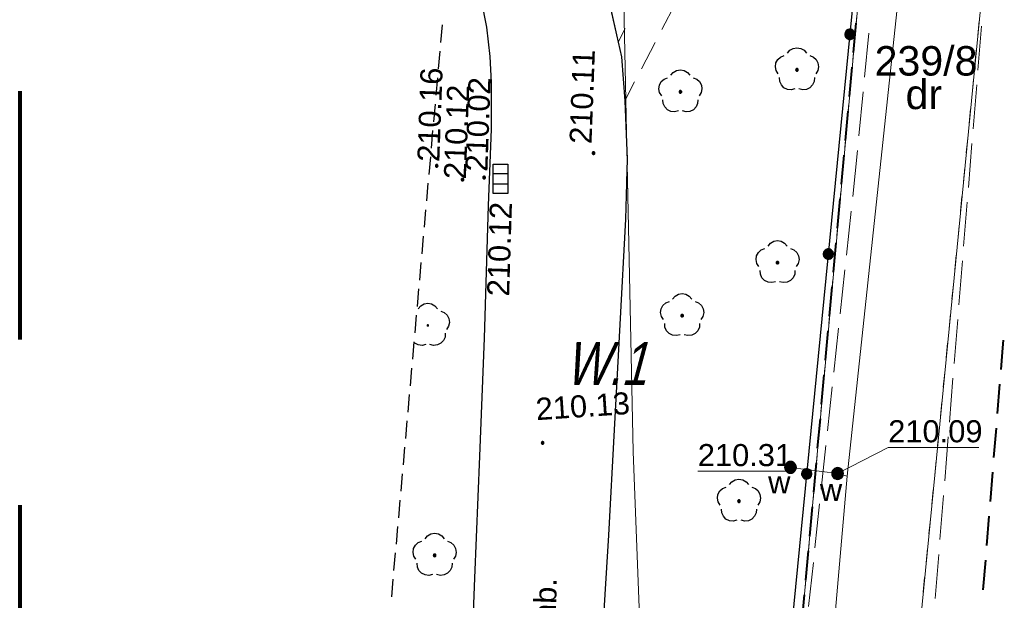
# Model space of a CAD drawing. Header units: metres. Extents: x 7419414 to 7419803, y 5549484 to 5549731.
# Tile 4 of 102: x 7419414 to 7419447, y 5549552 to 5549571. Entities that reach past the tile are written whole.
import ezdxf
from ezdxf.enums import TextEntityAlignment as Align

# ---------------------------------------------------------------- set-up
doc = ezdxf.new("R2010")
doc.units = ezdxf.units.M
doc.header["$MEASUREMENT"] = 0
doc.linetypes.add('DGN Style 2', pattern=[14.063503, 8.438102, -5.625401])
doc.layers.get('0').update_dxf_attribs({"color": 250})
for name, color, linetype, lineweight in [('EGDE', 7, 'Continuous', 13), ('EGDE_O', 7, 'Continuous', 13), ('EGUG', 96, 'Continuous', 13), ('EGUG_O', 96, 'Continuous', 13), ('GUPPRZ_O', 7, 'Continuous', 13), ('LINIE ROZGRANICZAJĄCE MPZP', 212, 'Continuous', 0), ('OTKC', 7, 'Continuous', 13), ('OTKJ', 7, 'Continuous', 13), ('OTKJ_O', 7, 'Continuous', 13), ('OTKK', 7, 'Continuous', 30), ('OTOO', 7, 'Continuous', 30), ('OTRS_O', 7, 'Continuous', 13), ('SUEP', 1, 'Continuous', 13), ('SUWP', 5, 'Continuous', 13), ('SUWU_O', 5, 'Continuous', 13), ('SUWW_O', 5, 'Continuous', 13), ('TABELA', 8, 'Continuous', 0), ('Zakres', 7, 'Continuous', 0)]:
    doc.layers.add(name, color=color, linetype=linetype, lineweight=lineweight)
doc.layers.add('szkic szkicow', color=250, linetype='Continuous', lineweight=0, plot=False)
doc.styles.add('Arial', font='arial.ttf')

msp = doc.modelspace()

# ---------------------------------------------------------------- hatches: boundary and pattern name
at = {"linetype": 'Continuous'}
for points in [[(7419441.822, 5549570.802), (7419441.777, 5549570.812), (7419441.737, 5549570.834), (7419441.704, 5549570.865), (7419441.679, 5549570.904), (7419441.666, 5549570.947), (7419441.665, 5549570.993), (7419441.675, 5549571.038), (7419441.697, 5549571.078), (7419441.728, 5549571.111), (7419441.767, 5549571.135), (7419441.81, 5549571.149), (7419441.856, 5549571.15), (7419441.9, 5549571.14), (7419441.941, 5549571.118), (7419441.974, 5549571.087), (7419441.998, 5549571.048), (7419442.011, 5549571.004), (7419442.013, 5549570.959), (7419442.003, 5549570.914), (7419441.981, 5549570.874), (7419441.95, 5549570.841), (7419441.911, 5549570.817), (7419441.867, 5549570.803)], [(7419441.822, 5549570.802), (7419441.777, 5549570.812), (7419441.737, 5549570.834), (7419441.704, 5549570.865), (7419441.679, 5549570.904), (7419441.666, 5549570.947), (7419441.665, 5549570.993), (7419441.675, 5549571.038), (7419441.697, 5549571.078), (7419441.728, 5549571.111), (7419441.767, 5549571.135), (7419441.81, 5549571.149), (7419441.856, 5549571.15), (7419441.9, 5549571.14), (7419441.941, 5549571.118), (7419441.974, 5549571.087), (7419441.998, 5549571.048), (7419442.011, 5549571.004), (7419442.013, 5549570.959), (7419442.003, 5549570.914), (7419441.981, 5549570.874), (7419441.95, 5549570.841), (7419441.911, 5549570.817), (7419441.867, 5549570.803)], [(7419440.04, 5549569.725), (7419440.026, 5549569.727), (7419440.014, 5549569.734), (7419440.004, 5549569.744), (7419439.997, 5549569.756), (7419439.995, 5549569.77), (7419439.997, 5549569.784), (7419440.004, 5549569.796), (7419440.014, 5549569.806), (7419440.026, 5549569.813), (7419440.04, 5549569.815), (7419440.054, 5549569.813), (7419440.066, 5549569.806), (7419440.076, 5549569.796), (7419440.083, 5549569.784), (7419440.085, 5549569.77), (7419440.083, 5549569.756), (7419440.076, 5549569.744), (7419440.066, 5549569.734), (7419440.054, 5549569.727)], [(7419436.08, 5549568.975), (7419436.066, 5549568.977), (7419436.054, 5549568.984), (7419436.044, 5549568.994), (7419436.037, 5549569.006), (7419436.035, 5549569.02), (7419436.037, 5549569.034), (7419436.044, 5549569.046), (7419436.054, 5549569.056), (7419436.066, 5549569.063), (7419436.08, 5549569.065), (7419436.094, 5549569.063), (7419436.106, 5549569.056), (7419436.116, 5549569.046), (7419436.123, 5549569.034), (7419436.125, 5549569.02), (7419436.123, 5549569.006), (7419436.116, 5549568.994), (7419436.106, 5549568.984), (7419436.094, 5549568.977)], [(7419433.13, 5549566.895), (7419433.118, 5549566.897), (7419433.108, 5549566.901), (7419433.098, 5549566.908), (7419433.091, 5549566.918), (7419433.087, 5549566.928), (7419433.085, 5549566.94), (7419433.087, 5549566.952), (7419433.091, 5549566.963), (7419433.098, 5549566.972), (7419433.108, 5549566.979), (7419433.118, 5549566.983), (7419433.13, 5549566.985), (7419433.142, 5549566.983), (7419433.153, 5549566.979), (7419433.162, 5549566.972), (7419433.169, 5549566.963), (7419433.173, 5549566.952), (7419433.175, 5549566.94), (7419433.173, 5549566.928), (7419433.169, 5549566.918), (7419433.162, 5549566.908), (7419433.153, 5549566.901), (7419433.142, 5549566.897)], [(7419427.8, 5549566.465), (7419427.788, 5549566.467), (7419427.778, 5549566.471), (7419427.768, 5549566.478), (7419427.761, 5549566.487), (7419427.757, 5549566.498), (7419427.755, 5549566.51), (7419427.757, 5549566.522), (7419427.761, 5549566.533), (7419427.768, 5549566.542), (7419427.778, 5549566.549), (7419427.788, 5549566.553), (7419427.8, 5549566.555), (7419427.812, 5549566.553), (7419427.823, 5549566.549), (7419427.832, 5549566.542), (7419427.839, 5549566.533), (7419427.843, 5549566.522), (7419427.845, 5549566.51), (7419427.843, 5549566.498), (7419427.839, 5549566.487), (7419427.832, 5549566.478), (7419427.823, 5549566.471), (7419427.812, 5549566.467)], [(7419428.68, 5549565.995), (7419428.668, 5549565.997), (7419428.657, 5549566.001), (7419428.648, 5549566.008), (7419428.641, 5549566.018), (7419428.637, 5549566.028), (7419428.635, 5549566.04), (7419428.637, 5549566.052), (7419428.641, 5549566.062), (7419428.648, 5549566.072), (7419428.657, 5549566.079), (7419428.668, 5549566.083), (7419428.68, 5549566.085), (7419428.692, 5549566.083), (7419428.702, 5549566.079), (7419428.712, 5549566.072), (7419428.719, 5549566.062), (7419428.723, 5549566.052), (7419428.725, 5549566.04), (7419428.723, 5549566.028), (7419428.719, 5549566.018), (7419428.712, 5549566.008), (7419428.702, 5549566.001), (7419428.692, 5549565.997)], [(7419429.41, 5549566.065), (7419429.398, 5549566.067), (7419429.387, 5549566.071), (7419429.378, 5549566.078), (7419429.371, 5549566.088), (7419429.367, 5549566.098), (7419429.365, 5549566.11), (7419429.367, 5549566.122), (7419429.371, 5549566.133), (7419429.378, 5549566.142), (7419429.387, 5549566.149), (7419429.398, 5549566.153), (7419429.41, 5549566.155), (7419429.422, 5549566.153), (7419429.432, 5549566.149), (7419429.442, 5549566.142), (7419429.449, 5549566.133), (7419429.453, 5549566.122), (7419429.455, 5549566.11), (7419429.453, 5549566.098), (7419429.449, 5549566.088), (7419429.442, 5549566.078), (7419429.432, 5549566.071), (7419429.422, 5549566.067)], [(7419441.088, 5549563.338), (7419441.044, 5549563.348), (7419441.003, 5549563.37), (7419440.97, 5549563.401), (7419440.946, 5549563.44), (7419440.933, 5549563.483), (7419440.931, 5549563.529), (7419440.942, 5549563.573), (7419440.963, 5549563.614), (7419440.994, 5549563.647), (7419441.033, 5549563.671), (7419441.077, 5549563.685), (7419441.122, 5549563.686), (7419441.167, 5549563.676), (7419441.207, 5549563.654), (7419441.241, 5549563.623), (7419441.265, 5549563.584), (7419441.278, 5549563.54), (7419441.279, 5549563.495), (7419441.269, 5549563.45), (7419441.248, 5549563.41), (7419441.216, 5549563.377), (7419441.178, 5549563.352), (7419441.134, 5549563.339)], [(7419441.088, 5549563.338), (7419441.044, 5549563.348), (7419441.003, 5549563.37), (7419440.97, 5549563.401), (7419440.946, 5549563.44), (7419440.933, 5549563.483), (7419440.931, 5549563.529), (7419440.942, 5549563.573), (7419440.963, 5549563.614), (7419440.994, 5549563.647), (7419441.033, 5549563.671), (7419441.077, 5549563.685), (7419441.122, 5549563.686), (7419441.167, 5549563.676), (7419441.207, 5549563.654), (7419441.241, 5549563.623), (7419441.265, 5549563.584), (7419441.278, 5549563.54), (7419441.279, 5549563.495), (7419441.269, 5549563.45), (7419441.248, 5549563.41), (7419441.216, 5549563.377), (7419441.178, 5549563.352), (7419441.134, 5549563.339)], [(7419439.38, 5549563.175), (7419439.366, 5549563.177), (7419439.354, 5549563.184), (7419439.344, 5549563.194), (7419439.337, 5549563.206), (7419439.335, 5549563.22), (7419439.337, 5549563.234), (7419439.344, 5549563.246), (7419439.354, 5549563.256), (7419439.366, 5549563.263), (7419439.38, 5549563.265), (7419439.394, 5549563.263), (7419439.406, 5549563.256), (7419439.416, 5549563.246), (7419439.423, 5549563.234), (7419439.425, 5549563.22), (7419439.423, 5549563.206), (7419439.416, 5549563.194), (7419439.406, 5549563.184), (7419439.394, 5549563.177)], [(7419436.14, 5549561.375), (7419436.126, 5549561.377), (7419436.114, 5549561.384), (7419436.104, 5549561.394), (7419436.097, 5549561.406), (7419436.095, 5549561.42), (7419436.097, 5549561.434), (7419436.104, 5549561.446), (7419436.114, 5549561.456), (7419436.126, 5549561.463), (7419436.14, 5549561.465), (7419436.154, 5549561.463), (7419436.166, 5549561.456), (7419436.176, 5549561.446), (7419436.183, 5549561.434), (7419436.185, 5549561.42), (7419436.183, 5549561.406), (7419436.176, 5549561.394), (7419436.166, 5549561.384), (7419436.154, 5549561.377)], [(7419431.4, 5549557.055), (7419431.388, 5549557.057), (7419431.377, 5549557.061), (7419431.368, 5549557.068), (7419431.361, 5549557.078), (7419431.357, 5549557.088), (7419431.355, 5549557.1), (7419431.357, 5549557.112), (7419431.361, 5549557.123), (7419431.368, 5549557.132), (7419431.377, 5549557.139), (7419431.388, 5549557.143), (7419431.4, 5549557.145), (7419431.412, 5549557.143), (7419431.422, 5549557.139), (7419431.432, 5549557.132), (7419431.439, 5549557.123), (7419431.443, 5549557.112), (7419431.445, 5549557.1), (7419431.443, 5549557.088), (7419431.439, 5549557.078), (7419431.432, 5549557.068), (7419431.422, 5549557.061), (7419431.412, 5549557.057)], [(7419439.82, 5549556.07), (7419439.768, 5549556.077), (7419439.72, 5549556.097), (7419439.679, 5549556.129), (7419439.647, 5549556.17), (7419439.627, 5549556.218), (7419439.62, 5549556.27), (7419439.627, 5549556.322), (7419439.647, 5549556.37), (7419439.679, 5549556.411), (7419439.72, 5549556.443), (7419439.768, 5549556.463), (7419439.82, 5549556.47), (7419439.872, 5549556.463), (7419439.92, 5549556.443), (7419439.961, 5549556.411), (7419439.993, 5549556.37), (7419440.013, 5549556.322), (7419440.02, 5549556.27), (7419440.013, 5549556.218), (7419439.993, 5549556.17), (7419439.961, 5549556.129), (7419439.92, 5549556.097), (7419439.872, 5549556.077)], [(7419440.355, 5549555.874), (7419440.31, 5549555.884), (7419440.27, 5549555.906), (7419440.237, 5549555.937), (7419440.212, 5549555.976), (7419440.199, 5549556.019), (7419440.198, 5549556.065), (7419440.208, 5549556.109), (7419440.23, 5549556.15), (7419440.261, 5549556.183), (7419440.3, 5549556.207), (7419440.343, 5549556.22), (7419440.389, 5549556.222), (7419440.433, 5549556.212), (7419440.474, 5549556.19), (7419440.507, 5549556.159), (7419440.531, 5549556.12), (7419440.545, 5549556.076), (7419440.546, 5549556.031), (7419440.536, 5549555.986), (7419440.514, 5549555.946), (7419440.483, 5549555.913), (7419440.444, 5549555.888), (7419440.4, 5549555.875)], [(7419440.355, 5549555.874), (7419440.31, 5549555.884), (7419440.27, 5549555.906), (7419440.237, 5549555.937), (7419440.212, 5549555.976), (7419440.199, 5549556.019), (7419440.198, 5549556.065), (7419440.208, 5549556.109), (7419440.23, 5549556.15), (7419440.261, 5549556.183), (7419440.3, 5549556.207), (7419440.343, 5549556.22), (7419440.389, 5549556.222), (7419440.433, 5549556.212), (7419440.474, 5549556.19), (7419440.507, 5549556.159), (7419440.531, 5549556.12), (7419440.545, 5549556.076), (7419440.546, 5549556.031), (7419440.536, 5549555.986), (7419440.514, 5549555.946), (7419440.483, 5549555.913), (7419440.444, 5549555.888), (7419440.4, 5549555.875)], [(7419441.42, 5549555.86), (7419441.368, 5549555.867), (7419441.32, 5549555.887), (7419441.279, 5549555.919), (7419441.247, 5549555.96), (7419441.227, 5549556.008), (7419441.22, 5549556.06), (7419441.227, 5549556.112), (7419441.247, 5549556.16), (7419441.279, 5549556.201), (7419441.32, 5549556.233), (7419441.368, 5549556.253), (7419441.42, 5549556.26), (7419441.472, 5549556.253), (7419441.52, 5549556.233), (7419441.561, 5549556.201), (7419441.593, 5549556.16), (7419441.613, 5549556.112), (7419441.62, 5549556.06), (7419441.613, 5549556.008), (7419441.593, 5549555.96), (7419441.561, 5549555.919), (7419441.52, 5549555.887), (7419441.472, 5549555.867)], [(7419438.07, 5549555.075), (7419438.056, 5549555.077), (7419438.044, 5549555.084), (7419438.034, 5549555.094), (7419438.027, 5549555.106), (7419438.025, 5549555.12), (7419438.027, 5549555.134), (7419438.034, 5549555.146), (7419438.044, 5549555.156), (7419438.056, 5549555.163), (7419438.07, 5549555.165), (7419438.084, 5549555.163), (7419438.096, 5549555.156), (7419438.106, 5549555.146), (7419438.113, 5549555.134), (7419438.115, 5549555.12), (7419438.113, 5549555.106), (7419438.106, 5549555.094), (7419438.096, 5549555.084), (7419438.084, 5549555.077)], [(7419427.73, 5549553.235), (7419427.716, 5549553.237), (7419427.704, 5549553.244), (7419427.694, 5549553.254), (7419427.687, 5549553.266), (7419427.685, 5549553.28), (7419427.687, 5549553.294), (7419427.694, 5549553.306), (7419427.704, 5549553.316), (7419427.716, 5549553.323), (7419427.73, 5549553.325), (7419427.744, 5549553.323), (7419427.756, 5549553.316), (7419427.766, 5549553.306), (7419427.773, 5549553.294), (7419427.775, 5549553.28), (7419427.773, 5549553.266), (7419427.766, 5549553.254), (7419427.756, 5549553.244), (7419427.744, 5549553.237)]]:
    msp.add_hatch(color=0, dxfattribs=at).paths.add_polyline_path(points)
msp.add_hatch(color=0).paths.add_polyline_path([(7419427.5, 5549561.045), (7419427.486, 5549561.047), (7419427.474, 5549561.054), (7419427.464, 5549561.064), (7419427.457, 5549561.076), (7419427.455, 5549561.09), (7419427.457, 5549561.104), (7419427.464, 5549561.116), (7419427.474, 5549561.126), (7419427.486, 5549561.133), (7419427.5, 5549561.135), (7419427.514, 5549561.133), (7419427.526, 5549561.126), (7419427.536, 5549561.116), (7419427.543, 5549561.104), (7419427.545, 5549561.09), (7419427.543, 5549561.076), (7419427.536, 5549561.064), (7419427.526, 5549561.054), (7419427.514, 5549561.047)])

# ---------------------------------------------------------------- linework, layer by layer
at = {"color": 0, "linetype": 'Continuous'}
for p, q in [((7419429.72, 5549566.245), (7419430.22, 5549566.245)), ((7419429.72, 5549565.895), (7419430.22, 5549565.895))]:
    msp.add_line(p, q, dxfattribs=at)
at = {"color": 0, "linetype": 'Continuous', "flags": 128}
for points in [[(7419441.856, 5549571.15), (7419441.81, 5549571.149), (7419441.767, 5549571.135), (7419441.728, 5549571.111), (7419441.697, 5549571.078), (7419441.675, 5549571.038), (7419441.665, 5549570.993), (7419441.666, 5549570.947), (7419441.679, 5549570.904), (7419441.704, 5549570.865), (7419441.737, 5549570.834), (7419441.777, 5549570.812), (7419441.822, 5549570.802), (7419441.867, 5549570.803), (7419441.911, 5549570.817), (7419441.95, 5549570.841), (7419441.981, 5549570.874), (7419442.003, 5549570.914), (7419442.013, 5549570.959), (7419442.011, 5549571.004), (7419441.998, 5549571.048), (7419441.974, 5549571.087), (7419441.941, 5549571.118), (7419441.9, 5549571.14), (7419441.856, 5549571.15)], [(7419441.856, 5549571.15), (7419441.81, 5549571.149), (7419441.767, 5549571.135), (7419441.728, 5549571.111), (7419441.697, 5549571.078), (7419441.675, 5549571.038), (7419441.665, 5549570.993), (7419441.666, 5549570.947), (7419441.679, 5549570.904), (7419441.704, 5549570.865), (7419441.737, 5549570.834), (7419441.777, 5549570.812), (7419441.822, 5549570.802), (7419441.867, 5549570.803), (7419441.911, 5549570.817), (7419441.95, 5549570.841), (7419441.981, 5549570.874), (7419442.003, 5549570.914), (7419442.013, 5549570.959), (7419442.011, 5549571.004), (7419441.998, 5549571.048), (7419441.974, 5549571.087), (7419441.941, 5549571.118), (7419441.9, 5549571.14), (7419441.856, 5549571.15)], [(7419440.04, 5549569.725), (7419440.054, 5549569.727), (7419440.066, 5549569.734), (7419440.076, 5549569.744), (7419440.083, 5549569.756), (7419440.085, 5549569.77), (7419440.083, 5549569.784), (7419440.076, 5549569.796), (7419440.066, 5549569.806), (7419440.054, 5549569.813), (7419440.04, 5549569.815), (7419440.026, 5549569.813), (7419440.014, 5549569.806), (7419440.004, 5549569.796), (7419439.997, 5549569.784), (7419439.995, 5549569.77), (7419439.997, 5549569.756), (7419440.004, 5549569.744), (7419440.014, 5549569.734), (7419440.026, 5549569.727), (7419440.04, 5549569.725)], [(7419436.08, 5549568.975), (7419436.094, 5549568.977), (7419436.106, 5549568.984), (7419436.116, 5549568.994), (7419436.123, 5549569.006), (7419436.125, 5549569.02), (7419436.123, 5549569.034), (7419436.116, 5549569.046), (7419436.106, 5549569.056), (7419436.094, 5549569.063), (7419436.08, 5549569.065), (7419436.066, 5549569.063), (7419436.054, 5549569.056), (7419436.044, 5549569.046), (7419436.037, 5549569.034), (7419436.035, 5549569.02), (7419436.037, 5549569.006), (7419436.044, 5549568.994), (7419436.054, 5549568.984), (7419436.066, 5549568.977), (7419436.08, 5549568.975)], [(7419433.085, 5549566.94), (7419433.087, 5549566.928), (7419433.091, 5549566.918), (7419433.098, 5549566.908), (7419433.108, 5549566.901), (7419433.118, 5549566.897), (7419433.13, 5549566.895), (7419433.142, 5549566.897), (7419433.153, 5549566.901), (7419433.162, 5549566.908), (7419433.169, 5549566.918), (7419433.173, 5549566.928), (7419433.175, 5549566.94), (7419433.173, 5549566.952), (7419433.169, 5549566.963), (7419433.162, 5549566.972), (7419433.153, 5549566.979), (7419433.142, 5549566.983), (7419433.13, 5549566.985), (7419433.118, 5549566.983), (7419433.108, 5549566.979), (7419433.098, 5549566.972), (7419433.091, 5549566.963), (7419433.087, 5549566.952), (7419433.085, 5549566.94)], [(7419427.755, 5549566.51), (7419427.757, 5549566.498), (7419427.761, 5549566.487), (7419427.768, 5549566.478), (7419427.778, 5549566.471), (7419427.788, 5549566.467), (7419427.8, 5549566.465), (7419427.812, 5549566.467), (7419427.823, 5549566.471), (7419427.832, 5549566.478), (7419427.839, 5549566.487), (7419427.843, 5549566.498), (7419427.845, 5549566.51), (7419427.843, 5549566.522), (7419427.839, 5549566.533), (7419427.832, 5549566.542), (7419427.823, 5549566.549), (7419427.812, 5549566.553), (7419427.8, 5549566.555), (7419427.788, 5549566.553), (7419427.778, 5549566.549), (7419427.768, 5549566.542), (7419427.761, 5549566.533), (7419427.757, 5549566.522), (7419427.755, 5549566.51)], [(7419429.72, 5549565.57), (7419429.72, 5549566.57), (7419430.22, 5549566.57), (7419430.22, 5549565.57), (7419429.72, 5549565.57)], [(7419428.635, 5549566.04), (7419428.637, 5549566.028), (7419428.641, 5549566.018), (7419428.648, 5549566.008), (7419428.657, 5549566.001), (7419428.668, 5549565.997), (7419428.68, 5549565.995), (7419428.692, 5549565.997), (7419428.702, 5549566.001), (7419428.712, 5549566.008), (7419428.719, 5549566.018), (7419428.723, 5549566.028), (7419428.725, 5549566.04), (7419428.723, 5549566.052), (7419428.719, 5549566.062), (7419428.712, 5549566.072), (7419428.702, 5549566.079), (7419428.692, 5549566.083), (7419428.68, 5549566.085), (7419428.668, 5549566.083), (7419428.657, 5549566.079), (7419428.648, 5549566.072), (7419428.641, 5549566.062), (7419428.637, 5549566.052), (7419428.635, 5549566.04)], [(7419429.365, 5549566.11), (7419429.367, 5549566.098), (7419429.371, 5549566.088), (7419429.378, 5549566.078), (7419429.387, 5549566.071), (7419429.398, 5549566.067), (7419429.41, 5549566.065), (7419429.422, 5549566.067), (7419429.432, 5549566.071), (7419429.442, 5549566.078), (7419429.449, 5549566.088), (7419429.453, 5549566.098), (7419429.455, 5549566.11), (7419429.453, 5549566.122), (7419429.449, 5549566.133), (7419429.442, 5549566.142), (7419429.432, 5549566.149), (7419429.422, 5549566.153), (7419429.41, 5549566.155), (7419429.398, 5549566.153), (7419429.387, 5549566.149), (7419429.378, 5549566.142), (7419429.371, 5549566.133), (7419429.367, 5549566.122), (7419429.365, 5549566.11)], [(7419441.122, 5549563.686), (7419441.077, 5549563.685), (7419441.033, 5549563.671), (7419440.994, 5549563.647), (7419440.963, 5549563.614), (7419440.942, 5549563.573), (7419440.931, 5549563.529), (7419440.933, 5549563.483), (7419440.946, 5549563.44), (7419440.97, 5549563.401), (7419441.003, 5549563.37), (7419441.044, 5549563.348), (7419441.088, 5549563.338), (7419441.134, 5549563.339), (7419441.178, 5549563.352), (7419441.216, 5549563.377), (7419441.248, 5549563.41), (7419441.269, 5549563.45), (7419441.279, 5549563.495), (7419441.278, 5549563.54), (7419441.265, 5549563.584), (7419441.241, 5549563.623), (7419441.207, 5549563.654), (7419441.167, 5549563.676), (7419441.122, 5549563.686)], [(7419441.122, 5549563.686), (7419441.077, 5549563.685), (7419441.033, 5549563.671), (7419440.994, 5549563.647), (7419440.963, 5549563.614), (7419440.942, 5549563.573), (7419440.931, 5549563.529), (7419440.933, 5549563.483), (7419440.946, 5549563.44), (7419440.97, 5549563.401), (7419441.003, 5549563.37), (7419441.044, 5549563.348), (7419441.088, 5549563.338), (7419441.134, 5549563.339), (7419441.178, 5549563.352), (7419441.216, 5549563.377), (7419441.248, 5549563.41), (7419441.269, 5549563.45), (7419441.279, 5549563.495), (7419441.278, 5549563.54), (7419441.265, 5549563.584), (7419441.241, 5549563.623), (7419441.207, 5549563.654), (7419441.167, 5549563.676), (7419441.122, 5549563.686)], [(7419439.38, 5549563.175), (7419439.394, 5549563.177), (7419439.406, 5549563.184), (7419439.416, 5549563.194), (7419439.423, 5549563.206), (7419439.425, 5549563.22), (7419439.423, 5549563.234), (7419439.416, 5549563.246), (7419439.406, 5549563.256), (7419439.394, 5549563.263), (7419439.38, 5549563.265), (7419439.366, 5549563.263), (7419439.354, 5549563.256), (7419439.344, 5549563.246), (7419439.337, 5549563.234), (7419439.335, 5549563.22), (7419439.337, 5549563.206), (7419439.344, 5549563.194), (7419439.354, 5549563.184), (7419439.366, 5549563.177), (7419439.38, 5549563.175)], [(7419436.14, 5549561.375), (7419436.154, 5549561.377), (7419436.166, 5549561.384), (7419436.176, 5549561.394), (7419436.183, 5549561.406), (7419436.185, 5549561.42), (7419436.183, 5549561.434), (7419436.176, 5549561.446), (7419436.166, 5549561.456), (7419436.154, 5549561.463), (7419436.14, 5549561.465), (7419436.126, 5549561.463), (7419436.114, 5549561.456), (7419436.104, 5549561.446), (7419436.097, 5549561.434), (7419436.095, 5549561.42), (7419436.097, 5549561.406), (7419436.104, 5549561.394), (7419436.114, 5549561.384), (7419436.126, 5549561.377), (7419436.14, 5549561.375)], [(7419431.355, 5549557.1), (7419431.357, 5549557.088), (7419431.361, 5549557.078), (7419431.368, 5549557.068), (7419431.377, 5549557.061), (7419431.388, 5549557.057), (7419431.4, 5549557.055), (7419431.412, 5549557.057), (7419431.422, 5549557.061), (7419431.432, 5549557.068), (7419431.439, 5549557.078), (7419431.443, 5549557.088), (7419431.445, 5549557.1), (7419431.443, 5549557.112), (7419431.439, 5549557.123), (7419431.432, 5549557.132), (7419431.422, 5549557.139), (7419431.412, 5549557.143), (7419431.4, 5549557.145), (7419431.388, 5549557.143), (7419431.377, 5549557.139), (7419431.368, 5549557.132), (7419431.361, 5549557.123), (7419431.357, 5549557.112), (7419431.355, 5549557.1)], [(7419439.62, 5549556.27), (7419439.627, 5549556.218), (7419439.647, 5549556.17), (7419439.679, 5549556.129), (7419439.72, 5549556.097), (7419439.768, 5549556.077), (7419439.82, 5549556.07), (7419439.872, 5549556.077), (7419439.92, 5549556.097), (7419439.961, 5549556.129), (7419439.993, 5549556.17), (7419440.013, 5549556.218), (7419440.02, 5549556.27), (7419440.013, 5549556.322), (7419439.993, 5549556.37), (7419439.961, 5549556.411), (7419439.92, 5549556.443), (7419439.872, 5549556.463), (7419439.82, 5549556.47), (7419439.768, 5549556.463), (7419439.72, 5549556.443), (7419439.679, 5549556.411), (7419439.647, 5549556.37), (7419439.627, 5549556.322), (7419439.62, 5549556.27)], [(7419440.389, 5549556.222), (7419440.343, 5549556.22), (7419440.3, 5549556.207), (7419440.261, 5549556.183), (7419440.23, 5549556.15), (7419440.208, 5549556.109), (7419440.198, 5549556.065), (7419440.199, 5549556.019), (7419440.212, 5549555.976), (7419440.237, 5549555.937), (7419440.27, 5549555.906), (7419440.31, 5549555.884), (7419440.355, 5549555.874), (7419440.4, 5549555.875), (7419440.444, 5549555.888), (7419440.483, 5549555.913), (7419440.514, 5549555.946), (7419440.536, 5549555.986), (7419440.546, 5549556.031), (7419440.545, 5549556.076), (7419440.531, 5549556.12), (7419440.507, 5549556.159), (7419440.474, 5549556.19), (7419440.433, 5549556.212), (7419440.389, 5549556.222)], [(7419440.389, 5549556.222), (7419440.343, 5549556.22), (7419440.3, 5549556.207), (7419440.261, 5549556.183), (7419440.23, 5549556.15), (7419440.208, 5549556.109), (7419440.198, 5549556.065), (7419440.199, 5549556.019), (7419440.212, 5549555.976), (7419440.237, 5549555.937), (7419440.27, 5549555.906), (7419440.31, 5549555.884), (7419440.355, 5549555.874), (7419440.4, 5549555.875), (7419440.444, 5549555.888), (7419440.483, 5549555.913), (7419440.514, 5549555.946), (7419440.536, 5549555.986), (7419440.546, 5549556.031), (7419440.545, 5549556.076), (7419440.531, 5549556.12), (7419440.507, 5549556.159), (7419440.474, 5549556.19), (7419440.433, 5549556.212), (7419440.389, 5549556.222)], [(7419441.22, 5549556.06), (7419441.227, 5549556.008), (7419441.247, 5549555.96), (7419441.279, 5549555.919), (7419441.32, 5549555.887), (7419441.368, 5549555.867), (7419441.42, 5549555.86), (7419441.472, 5549555.867), (7419441.52, 5549555.887), (7419441.561, 5549555.919), (7419441.593, 5549555.96), (7419441.613, 5549556.008), (7419441.62, 5549556.06), (7419441.613, 5549556.112), (7419441.593, 5549556.16), (7419441.561, 5549556.201), (7419441.52, 5549556.233), (7419441.472, 5549556.253), (7419441.42, 5549556.26), (7419441.368, 5549556.253), (7419441.32, 5549556.233), (7419441.279, 5549556.201), (7419441.247, 5549556.16), (7419441.227, 5549556.112), (7419441.22, 5549556.06)], [(7419438.07, 5549555.075), (7419438.084, 5549555.077), (7419438.096, 5549555.084), (7419438.106, 5549555.094), (7419438.113, 5549555.106), (7419438.115, 5549555.12), (7419438.113, 5549555.134), (7419438.106, 5549555.146), (7419438.096, 5549555.156), (7419438.084, 5549555.163), (7419438.07, 5549555.165), (7419438.056, 5549555.163), (7419438.044, 5549555.156), (7419438.034, 5549555.146), (7419438.027, 5549555.134), (7419438.025, 5549555.12), (7419438.027, 5549555.106), (7419438.034, 5549555.094), (7419438.044, 5549555.084), (7419438.056, 5549555.077), (7419438.07, 5549555.075)], [(7419427.73, 5549553.235), (7419427.744, 5549553.237), (7419427.756, 5549553.244), (7419427.766, 5549553.254), (7419427.773, 5549553.266), (7419427.775, 5549553.28), (7419427.773, 5549553.294), (7419427.766, 5549553.306), (7419427.756, 5549553.316), (7419427.744, 5549553.323), (7419427.73, 5549553.325), (7419427.716, 5549553.323), (7419427.704, 5549553.316), (7419427.694, 5549553.306), (7419427.687, 5549553.294), (7419427.685, 5549553.28), (7419427.687, 5549553.266), (7419427.694, 5549553.254), (7419427.704, 5549553.244), (7419427.716, 5549553.237), (7419427.73, 5549553.235)]]:
    msp.add_lwpolyline(points, close=True, dxfattribs=at)
for points in [[(7419439.716, 5549570.333), (7419439.799, 5549570.433), (7419439.912, 5549570.497), (7419440.04, 5549570.52), (7419440.168, 5549570.497), (7419440.281, 5549570.433), (7419440.364, 5549570.333)], [(7419439.404, 5549569.636), (7419439.335, 5549569.746), (7419439.309, 5549569.873), (7419439.327, 5549570.002), (7419439.388, 5549570.117), (7419439.484, 5549570.204), (7419439.604, 5549570.252)], [(7419440.476, 5549570.252), (7419440.596, 5549570.204), (7419440.692, 5549570.117), (7419440.753, 5549570.002), (7419440.771, 5549569.873), (7419440.745, 5549569.746), (7419440.676, 5549569.636)], [(7419435.756, 5549569.583), (7419435.839, 5549569.683), (7419435.952, 5549569.747), (7419436.08, 5549569.77), (7419436.208, 5549569.747), (7419436.321, 5549569.683), (7419436.404, 5549569.583)], [(7419435.444, 5549568.886), (7419435.375, 5549568.996), (7419435.349, 5549569.123), (7419435.367, 5549569.252), (7419435.428, 5549569.367), (7419435.524, 5549569.454), (7419435.644, 5549569.502)], [(7419436.516, 5549569.502), (7419436.636, 5549569.454), (7419436.732, 5549569.367), (7419436.793, 5549569.252), (7419436.811, 5549569.123), (7419436.785, 5549568.996), (7419436.716, 5549568.886)], [(7419439.971, 5549569.124), (7419439.845, 5549569.092), (7419439.716, 5549569.106), (7419439.599, 5549569.163), (7419439.509, 5549569.257), (7419439.456, 5549569.375), (7419439.447, 5549569.505)], [(7419440.633, 5549569.505), (7419440.624, 5549569.375), (7419440.571, 5549569.257), (7419440.481, 5549569.163), (7419440.364, 5549569.106), (7419440.235, 5549569.092), (7419440.109, 5549569.124)], [(7419436.011, 5549568.374), (7419435.885, 5549568.342), (7419435.756, 5549568.356), (7419435.639, 5549568.413), (7419435.549, 5549568.507), (7419435.496, 5549568.625), (7419435.487, 5549568.755)], [(7419436.673, 5549568.755), (7419436.664, 5549568.625), (7419436.611, 5549568.507), (7419436.521, 5549568.413), (7419436.404, 5549568.356), (7419436.275, 5549568.342), (7419436.149, 5549568.374)], [(7419438.744, 5549563.086), (7419438.675, 5549563.196), (7419438.649, 5549563.323), (7419438.667, 5549563.452), (7419438.728, 5549563.567), (7419438.824, 5549563.654), (7419438.944, 5549563.702)], [(7419439.056, 5549563.783), (7419439.139, 5549563.883), (7419439.252, 5549563.947), (7419439.38, 5549563.97), (7419439.508, 5549563.947), (7419439.621, 5549563.883), (7419439.704, 5549563.783)], [(7419439.816, 5549563.702), (7419439.936, 5549563.654), (7419440.032, 5549563.567), (7419440.093, 5549563.452), (7419440.111, 5549563.323), (7419440.085, 5549563.196), (7419440.016, 5549563.086)], [(7419439.311, 5549562.574), (7419439.185, 5549562.542), (7419439.056, 5549562.556), (7419438.939, 5549562.613), (7419438.849, 5549562.707), (7419438.796, 5549562.825), (7419438.787, 5549562.955)], [(7419439.973, 5549562.955), (7419439.964, 5549562.825), (7419439.911, 5549562.707), (7419439.821, 5549562.613), (7419439.704, 5549562.556), (7419439.575, 5549562.542), (7419439.449, 5549562.574)], [(7419435.816, 5549561.983), (7419435.899, 5549562.083), (7419436.012, 5549562.147), (7419436.14, 5549562.17), (7419436.268, 5549562.147), (7419436.381, 5549562.083), (7419436.464, 5549561.983)], [(7419435.504, 5549561.286), (7419435.435, 5549561.396), (7419435.409, 5549561.523), (7419435.427, 5549561.652), (7419435.488, 5549561.767), (7419435.584, 5549561.854), (7419435.704, 5549561.902)], [(7419436.576, 5549561.902), (7419436.696, 5549561.854), (7419436.792, 5549561.767), (7419436.853, 5549561.652), (7419436.871, 5549561.523), (7419436.845, 5549561.396), (7419436.776, 5549561.286)], [(7419436.071, 5549560.774), (7419435.945, 5549560.742), (7419435.816, 5549560.756), (7419435.699, 5549560.813), (7419435.609, 5549560.907), (7419435.556, 5549561.025), (7419435.547, 5549561.155)], [(7419436.733, 5549561.155), (7419436.724, 5549561.025), (7419436.671, 5549560.907), (7419436.581, 5549560.813), (7419436.464, 5549560.756), (7419436.335, 5549560.742), (7419436.209, 5549560.774)], [(7419437.746, 5549555.683), (7419437.829, 5549555.783), (7419437.942, 5549555.847), (7419438.07, 5549555.87), (7419438.198, 5549555.847), (7419438.311, 5549555.783), (7419438.394, 5549555.683)], [(7419437.434, 5549554.986), (7419437.365, 5549555.096), (7419437.339, 5549555.223), (7419437.357, 5549555.352), (7419437.418, 5549555.467), (7419437.514, 5549555.554), (7419437.634, 5549555.602)], [(7419438.506, 5549555.602), (7419438.626, 5549555.554), (7419438.722, 5549555.467), (7419438.783, 5549555.352), (7419438.801, 5549555.223), (7419438.775, 5549555.096), (7419438.706, 5549554.986)], [(7419438.001, 5549554.474), (7419437.875, 5549554.442), (7419437.746, 5549554.456), (7419437.629, 5549554.513), (7419437.539, 5549554.607), (7419437.486, 5549554.725), (7419437.477, 5549554.855)], [(7419438.663, 5549554.855), (7419438.654, 5549554.725), (7419438.601, 5549554.607), (7419438.511, 5549554.513), (7419438.394, 5549554.456), (7419438.265, 5549554.442), (7419438.139, 5549554.474)], [(7419427.406, 5549553.843), (7419427.489, 5549553.943), (7419427.602, 5549554.007), (7419427.73, 5549554.03), (7419427.858, 5549554.007), (7419427.971, 5549553.943), (7419428.054, 5549553.843)], [(7419427.094, 5549553.146), (7419427.025, 5549553.256), (7419426.999, 5549553.383), (7419427.017, 5549553.512), (7419427.078, 5549553.627), (7419427.174, 5549553.714), (7419427.294, 5549553.762)], [(7419428.166, 5549553.762), (7419428.286, 5549553.714), (7419428.382, 5549553.627), (7419428.443, 5549553.512), (7419428.461, 5549553.383), (7419428.435, 5549553.256), (7419428.366, 5549553.146)], [(7419427.661, 5549552.634), (7419427.535, 5549552.602), (7419427.406, 5549552.616), (7419427.289, 5549552.673), (7419427.199, 5549552.767), (7419427.146, 5549552.885), (7419427.137, 5549553.015)], [(7419428.323, 5549553.015), (7419428.314, 5549552.885), (7419428.261, 5549552.767), (7419428.171, 5549552.673), (7419428.054, 5549552.616), (7419427.925, 5549552.602), (7419427.799, 5549552.634)]]:
    msp.add_lwpolyline(points, dxfattribs=at)
at = {"color": 0, "flags": 128}
for points in [[(7419427.176, 5549561.653), (7419427.259, 5549561.753), (7419427.372, 5549561.817), (7419427.5, 5549561.84), (7419427.628, 5549561.817), (7419427.741, 5549561.753), (7419427.824, 5549561.653)], [(7419427.936, 5549561.572), (7419428.056, 5549561.524), (7419428.152, 5549561.437), (7419428.213, 5549561.322), (7419428.231, 5549561.193), (7419428.205, 5549561.066), (7419428.136, 5549560.956)], [(7419428.093, 5549560.825), (7419428.084, 5549560.695), (7419428.031, 5549560.577), (7419427.941, 5549560.483), (7419427.824, 5549560.426), (7419427.695, 5549560.412), (7419427.569, 5549560.444)], [(7419427.431, 5549560.444), (7419427.305, 5549560.412), (7419427.176, 5549560.426), (7419427.059, 5549560.483), (7419427.036, 5549560.507)]]:
    msp.add_lwpolyline(points, dxfattribs=at)
at = {"layer": 'EGDE', "color": 250, "linetype": 'Continuous', "lineweight": 0, "flags": 128}
for points in [[(7419622.687, 5549655.462), (7419619.81, 5549655.03), (7419609.66, 5549653.24), (7419589.07, 5549649.42), (7419557.7, 5549643.96), (7419540.13, 5549643.06), (7419523.27, 5549643.29), (7419509.38, 5549641.39), (7419462.29, 5549628.43), (7419462.45, 5549628.77), (7419446.03, 5549630.99), (7419446.66, 5549622.15), (7419435.73, 5549501.644)], [(7419439.375, 5549501.456), (7419449.43, 5549604.09), (7419450.45, 5549614.49), (7419451.3, 5549617.85), (7419452.51, 5549620.06), (7419454.77, 5549622.45), (7419458.98, 5549625.04), (7419462.38, 5549626.43), (7419462.7, 5549626.56), (7419482.9, 5549629.97), (7419487.71, 5549630.61), (7419562.5, 5549640.55), (7419590.93, 5549644.33), (7419591.23, 5549646.31), (7419603.9, 5549648.9), (7419609.52, 5549650.05), (7419619.85, 5549651.97), (7419622.322, 5549652.355)], [(7419435.73, 5549501.644), (7419446.66, 5549622.15), (7419446.03, 5549630.99), (7419445.69, 5549630.61), (7419433.076, 5549628.608)], [(7419447.714, 5549501.025), (7419450.09, 5549531.19), (7419459.99, 5549593.07), (7419462.12, 5549617.26), (7419462.22, 5549620.86), (7419457.3, 5549616.58), (7419452.54, 5549610.11), (7419449.43, 5549604.09), (7419439.375, 5549501.456)]]:
    msp.add_lwpolyline(points, dxfattribs=at)
at = {"layer": 'EGUG', "color": 96, "linetype": 'Continuous', "lineweight": 13}
for p, q in [((7419442.031, 5549571.109), (7419442.076, 5549571.607)), ((7419442.076, 5549571.607), (7419442.031, 5549571.109)), ((7419446.231, 5549571.434), (7419446.182, 5549570.936)), ((7419446.182, 5549570.936), (7419446.231, 5549571.434)), ((7419441.94, 5549570.113), (7419441.985, 5549570.611)), ((7419441.985, 5549570.611), (7419441.94, 5549570.113)), ((7419446.133, 5549570.438), (7419446.085, 5549569.941)), ((7419446.085, 5549569.941), (7419446.133, 5549570.438)), ((7419441.85, 5549569.117), (7419441.895, 5549569.615)), ((7419441.895, 5549569.615), (7419441.85, 5549569.117)), ((7419446.036, 5549569.443), (7419445.987, 5549568.946)), ((7419445.987, 5549568.946), (7419446.036, 5549569.443)), ((7419441.76, 5549568.122), (7419441.805, 5549568.62)), ((7419441.805, 5549568.62), (7419441.76, 5549568.122)), ((7419445.938, 5549568.448), (7419445.89, 5549567.95)), ((7419445.89, 5549567.95), (7419445.938, 5549568.448)), ((7419441.669, 5549567.126), (7419441.714, 5549567.624)), ((7419441.714, 5549567.624), (7419441.669, 5549567.126)), ((7419445.841, 5549567.453), (7419445.792, 5549566.955)), ((7419445.792, 5549566.955), (7419445.841, 5549567.453)), ((7419441.579, 5549566.13), (7419441.624, 5549566.628)), ((7419441.624, 5549566.628), (7419441.579, 5549566.13)), ((7419445.743, 5549566.457), (7419445.695, 5549565.96)), ((7419445.695, 5549565.96), (7419445.743, 5549566.457)), ((7419441.489, 5549565.134), (7419441.534, 5549565.632)), ((7419441.534, 5549565.632), (7419441.489, 5549565.134)), ((7419445.646, 5549565.462), (7419445.597, 5549564.965)), ((7419445.597, 5549564.965), (7419445.646, 5549565.462)), ((7419441.398, 5549564.138), (7419441.443, 5549564.636)), ((7419441.443, 5549564.636), (7419441.398, 5549564.138)), ((7419445.548, 5549564.467), (7419445.5, 5549563.969)), ((7419445.5, 5549563.969), (7419445.548, 5549564.467)), ((7419441.308, 5549563.142), (7419441.353, 5549563.64)), ((7419441.353, 5549563.64), (7419441.308, 5549563.142)), ((7419445.451, 5549563.472), (7419445.402, 5549562.974)), ((7419445.402, 5549562.974), (7419445.451, 5549563.472)), ((7419441.218, 5549562.146), (7419441.263, 5549562.644)), ((7419441.263, 5549562.644), (7419441.218, 5549562.146)), ((7419445.353, 5549562.476), (7419445.305, 5549561.979)), ((7419445.305, 5549561.979), (7419445.353, 5549562.476)), ((7419441.127, 5549561.15), (7419441.172, 5549561.648)), ((7419441.172, 5549561.648), (7419441.127, 5549561.15)), ((7419445.256, 5549561.481), (7419445.207, 5549560.984)), ((7419445.207, 5549560.984), (7419445.256, 5549561.481)), ((7419441.037, 5549560.154), (7419441.082, 5549560.652)), ((7419441.082, 5549560.652), (7419441.037, 5549560.154)), ((7419445.158, 5549560.486), (7419445.11, 5549559.988)), ((7419445.11, 5549559.988), (7419445.158, 5549560.486)), ((7419440.947, 5549559.158), (7419440.992, 5549559.656)), ((7419440.992, 5549559.656), (7419440.947, 5549559.158)), ((7419445.061, 5549559.491), (7419445.012, 5549558.993)), ((7419445.012, 5549558.993), (7419445.061, 5549559.491)), ((7419440.856, 5549558.162), (7419440.902, 5549558.66)), ((7419440.902, 5549558.66), (7419440.856, 5549558.162)), ((7419444.963, 5549558.496), (7419444.915, 5549557.998)), ((7419444.915, 5549557.998), (7419444.963, 5549558.496)), ((7419440.766, 5549557.167), (7419440.811, 5549557.664)), ((7419440.811, 5549557.664), (7419440.766, 5549557.167)), ((7419444.866, 5549557.5), (7419444.817, 5549557.003)), ((7419444.817, 5549557.003), (7419444.866, 5549557.5)), ((7419440.676, 5549556.171), (7419440.721, 5549556.669)), ((7419440.721, 5549556.669), (7419440.676, 5549556.171)), ((7419444.768, 5549556.505), (7419444.72, 5549556.007)), ((7419444.72, 5549556.007), (7419444.768, 5549556.505)), ((7419440.585, 5549555.175), (7419440.631, 5549555.673)), ((7419440.631, 5549555.673), (7419440.585, 5549555.175)), ((7419444.671, 5549555.51), (7419444.622, 5549555.012)), ((7419444.622, 5549555.012), (7419444.671, 5549555.51)), ((7419440.495, 5549554.179), (7419440.54, 5549554.677)), ((7419440.54, 5549554.677), (7419440.495, 5549554.179)), ((7419444.573, 5549554.515), (7419444.525, 5549554.017)), ((7419444.525, 5549554.017), (7419444.573, 5549554.515)), ((7419440.405, 5549553.183), (7419440.45, 5549553.681)), ((7419440.45, 5549553.681), (7419440.405, 5549553.183)), ((7419444.476, 5549553.519), (7419444.427, 5549553.022)), ((7419444.427, 5549553.022), (7419444.476, 5549553.519)), ((7419440.314, 5549552.187), (7419440.36, 5549552.685)), ((7419440.36, 5549552.685), (7419440.314, 5549552.187)), ((7419444.378, 5549552.524), (7419444.33, 5549552.027)), ((7419444.33, 5549552.027), (7419444.378, 5549552.524))]:
    msp.add_line(p, q, dxfattribs=at)
at = {"layer": 'GUPPRZ_O', "color": 5, "linetype": 'Continuous', "lineweight": 13, "flags": 128}
for points in [[(7419441.42, 5549556.06), (7419443.14, 5549556.947), (7419446.22, 5549556.947)], [(7419439.82, 5549556.27), (7419439.75, 5549556.137), (7419436.67, 5549556.137)]]:
    msp.add_lwpolyline(points, dxfattribs=at)
at = {"layer": 'LINIE ROZGRANICZAJĄCE MPZP', "color": 212, "linetype": 'Continuous', "lineweight": 40}
for p, q in [((7419441.963, 5549570.362), (7419442.053, 5549571.358)), ((7419441.827, 5549568.868), (7419441.918, 5549569.864)), ((7419441.692, 5549567.374), (7419441.782, 5549568.37)), ((7419441.556, 5549565.881), (7419441.647, 5549566.876)), ((7419441.421, 5549564.387), (7419441.511, 5549565.383)), ((7419441.285, 5549562.893), (7419441.376, 5549563.889)), ((7419441.15, 5549561.399), (7419441.24, 5549562.395)), ((7419441.014, 5549559.905), (7419441.105, 5549560.901)), ((7419440.879, 5549558.411), (7419440.969, 5549559.407)), ((7419446.854, 5549558.096), (7419446.935, 5549559.093)), ((7419440.743, 5549556.917), (7419440.834, 5549557.913)), ((7419446.733, 5549556.601), (7419446.814, 5549557.597)), ((7419440.608, 5549555.423), (7419440.698, 5549556.419)), ((7419446.613, 5549555.106), (7419446.693, 5549556.102)), ((7419440.472, 5549553.93), (7419440.563, 5549554.926)), ((7419446.492, 5549553.61), (7419446.572, 5549554.607)), ((7419440.337, 5549552.436), (7419440.427, 5549553.432)), ((7419446.371, 5549552.115), (7419446.452, 5549553.112)), ((7419440.201, 5549550.942), (7419440.292, 5549551.938))]:
    msp.add_line(p, q, dxfattribs=at)
at = {"layer": 'LINIE ROZGRANICZAJĄCE MPZP', "color": 212, "linetype": 'Continuous', "lineweight": 40, "flags": 128}
msp.add_lwpolyline([(7419446.975, 5549559.591), (7419447.034, 5549560.324), (7419447.06, 5549560.587)], dxfattribs=at)
at = {"layer": 'OTKC', "color": 250, "linetype": 'Continuous', "lineweight": 13}
for p, q in [((7419435.91, 5549572.023), (7419435.448, 5549571.136)), ((7419433.97, 5549570.71), (7419434.207, 5549571.169)), ((7419434.08, 5549570.21), (7419433.97, 5549570.71)), ((7419435.217, 5549570.693), (7419434.755, 5549569.806)), ((7419434.19, 5549568.72), (7419434.08, 5549570.21)), ((7419434.524, 5549569.362), (7419434.19, 5549568.72))]:
    msp.add_line(p, q, dxfattribs=at)
at = {"layer": 'OTKJ', "color": 250, "linetype": 'Continuous', "lineweight": 13}
for p, q in [((7419433.72, 5549571.806), (7419433.91, 5549570.96)), ((7419442.336, 5549569.518), (7419442.481, 5549571.011)), ((7419446.307, 5549571.257), (7419446.186, 5549569.762)), ((7419433.91, 5549570.96), (7419433.97, 5549570.71)), ((7419433.97, 5549570.71), (7419434.08, 5549570.21)), ((7419434.08, 5549570.21), (7419434.19, 5549568.72)), ((7419442.144, 5549567.527), (7419442.288, 5549569.02)), ((7419446.145, 5549569.263), (7419446.025, 5549567.768)), ((7419434.19, 5549568.72), (7419434.27, 5549566.73)), ((7419442.02, 5549566.25), (7419442.095, 5549567.03)), ((7419445.984, 5549567.27), (7419445.864, 5549565.775)), ((7419434.27, 5549566.73), (7419434.251, 5549565.965)), ((7419441.935, 5549565.465), (7419442.02, 5549566.25)), ((7419434.239, 5549565.465), (7419434.22, 5549564.7)), ((7419445.823, 5549565.276), (7419445.702, 5549563.781)), ((7419434.22, 5549564.7), (7419434.159, 5549563.579)), ((7419441.721, 5549563.477), (7419441.882, 5549564.968)), ((7419434.132, 5549563.08), (7419434.051, 5549561.582)), ((7419441.507, 5549561.488), (7419441.668, 5549562.98)), ((7419445.662, 5549563.283), (7419445.541, 5549561.788)), ((7419434.024, 5549561.082), (7419433.943, 5549559.585)), ((7419441.293, 5549559.5), (7419441.453, 5549560.991)), ((7419445.501, 5549561.289), (7419445.38, 5549559.794)), ((7419433.917, 5549559.085), (7419433.836, 5549557.588)), ((7419441.078, 5549557.511), (7419441.239, 5549559.003)), ((7419445.34, 5549559.296), (7419445.219, 5549557.801)), ((7419445.179, 5549557.302), (7419445.058, 5549555.807)), ((7419433.809, 5549557.088), (7419433.728, 5549555.59)), ((7419440.864, 5549555.523), (7419441.025, 5549557.014)), ((7419445.018, 5549555.309), (7419444.897, 5549553.814)), ((7419433.701, 5549555.091), (7419433.64, 5549553.97)), ((7419440.65, 5549553.534), (7419440.81, 5549555.026)), ((7419433.64, 5549553.97), (7419433.558, 5549552.641)), ((7419444.856, 5549553.315), (7419444.736, 5549551.82)), ((7419440.435, 5549551.546), (7419440.596, 5549553.037)), ((7419433.527, 5549552.142), (7419433.435, 5549550.645))]:
    msp.add_line(p, q, dxfattribs=at)
at = {"layer": 'OTKK', "color": 250, "linetype": 'Continuous', "lineweight": 30, "flags": 128}
for points in [[(7419428.875, 5549581.236), (7419429.31, 5549580.76), (7419430.21, 5549579.65), (7419430.96, 5549578.6), (7419431.89, 5549577.21), (7419432.39, 5549576.23), (7419432.96, 5549574.67), (7419433.42, 5549573.14), (7419433.91, 5549570.96), (7419433.97, 5549570.71), (7419434.08, 5549570.21), (7419434.19, 5549568.72), (7419434.27, 5549566.73), (7419434.22, 5549564.7), (7419433.64, 5549553.97), (7419433.2, 5549546.82), (7419432.92, 5549540.27), (7419432.48, 5549529.87), (7419432.4, 5549526.45), (7419432.17, 5549521.58), (7419431.98, 5549517.64)], [(7419428.294, 5549574.689), (7419428.51, 5549574.27), (7419428.91, 5549573.21), (7419429.31, 5549572.14), (7419429.49, 5549571.22), (7419429.61, 5549570.22), (7419429.65, 5549569.34), (7419429.65, 5549567.75), (7419429.55, 5549565.16), (7419429.41, 5549560.66), (7419429.25, 5549556.65), (7419429.08, 5549552.51), (7419428.9, 5549547.81), (7419428.89, 5549545.03), (7419428.66, 5549539.94), (7419428.55, 5549534.29), (7419428.39, 5549531.75), (7419427.6, 5549519.22), (7419427.42, 5549518.06), (7419426.92, 5549517.36), (7419426.11, 5549516.53), (7419425.14, 5549516), (7419424.2, 5549515.71), (7419423.066, 5549515.737)]]:
    msp.add_lwpolyline(points, dxfattribs=at)
at = {"layer": 'OTOO', "color": 250, "linetype": 'Continuous', "lineweight": 30, "flags": 128}
msp.add_lwpolyline([(7419444.531, 5549641.637), (7419444.64, 5549640.1), (7419445.31, 5549634.62), (7419445.56, 5549631.73), (7419446.709, 5549620.537), (7419439.169, 5549543.807), (7419438.208, 5549533.587), (7419436.896, 5549520.462), (7419436.501, 5549516.719)], dxfattribs=at)
at = {"layer": 'SUEP', "color": 1, "linetype": 'Continuous', "lineweight": 13, "flags": 128}
msp.add_lwpolyline([(7419434.32, 5549573.68), (7419434.14, 5549573.1), (7419434.48, 5549556.81), (7419434.76, 5549549.44), (7419434.29, 5549545.28), (7419434.35, 5549527.27), (7419434.19, 5549522.79), (7419434.53, 5549522.64), (7419434.18, 5549522.53), (7419432.79, 5549502.1)], dxfattribs=at)
at = {"layer": 'SUWP', "color": 5, "linetype": 'Continuous', "lineweight": 13, "flags": 128}
for points in [[(7419441.75, 5549555.97), (7419446.59, 5549601.31), (7419446.92, 5549603.25)], [(7419441.75, 5549555.97), (7419437.72, 5549509.83), (7419436.957, 5549501.581)], [(7419439.82, 5549556.27), (7419441.42, 5549556.06), (7419441.75, 5549555.97)]]:
    msp.add_lwpolyline(points, dxfattribs=at)
at = {"layer": 'szkic szkicow', "color": 1, "linetype": 'DGN Style 2', "lineweight": 80, "flags": 128}
msp.add_lwpolyline([(7419710.634, 5549693.949), (7419413.634, 5549693.949), (7419413.634, 5549483.949), (7419710.634, 5549483.949), (7419710.634, 5549693.949)], close=True, dxfattribs=at)
at = {"layer": 'Zakres', "color": 5, "linetype": 'Continuous', "lineweight": 30}
for p, q in [((7419427.94, 5549570.697), (7419427.993, 5549571.294)), ((7419427.94, 5549570.697), (7419427.993, 5549571.294)), ((7419427.861, 5549569.8), (7419427.914, 5549570.398)), ((7419427.861, 5549569.8), (7419427.914, 5549570.398)), ((7419427.781, 5549568.904), (7419427.834, 5549569.501)), ((7419427.781, 5549568.904), (7419427.834, 5549569.501)), ((7419427.702, 5549568.007), (7419427.755, 5549568.605)), ((7419427.702, 5549568.007), (7419427.755, 5549568.605)), ((7419427.622, 5549567.111), (7419427.675, 5549567.708)), ((7419427.622, 5549567.111), (7419427.675, 5549567.708)), ((7419427.543, 5549566.214), (7419427.596, 5549566.812)), ((7419427.543, 5549566.214), (7419427.596, 5549566.812)), ((7419427.463, 5549565.318), (7419427.516, 5549565.915)), ((7419427.463, 5549565.318), (7419427.516, 5549565.915)), ((7419427.384, 5549564.421), (7419427.437, 5549565.019)), ((7419427.384, 5549564.421), (7419427.437, 5549565.019)), ((7419427.304, 5549563.525), (7419427.357, 5549564.122)), ((7419427.304, 5549563.525), (7419427.357, 5549564.122)), ((7419427.225, 5549562.628), (7419427.278, 5549563.226)), ((7419427.225, 5549562.628), (7419427.278, 5549563.226)), ((7419427.145, 5549561.732), (7419427.198, 5549562.329)), ((7419427.145, 5549561.732), (7419427.198, 5549562.329)), ((7419427.066, 5549560.835), (7419427.119, 5549561.433)), ((7419427.066, 5549560.835), (7419427.119, 5549561.433)), ((7419426.986, 5549559.939), (7419427.039, 5549560.537)), ((7419426.986, 5549559.939), (7419427.039, 5549560.537)), ((7419426.907, 5549559.042), (7419426.96, 5549559.64)), ((7419426.907, 5549559.042), (7419426.96, 5549559.64)), ((7419426.827, 5549558.146), (7419426.88, 5549558.744)), ((7419426.827, 5549558.146), (7419426.88, 5549558.744)), ((7419426.748, 5549557.249), (7419426.801, 5549557.847)), ((7419426.748, 5549557.249), (7419426.801, 5549557.847)), ((7419426.668, 5549556.353), (7419426.721, 5549556.951)), ((7419426.668, 5549556.353), (7419426.721, 5549556.951)), ((7419426.589, 5549555.456), (7419426.642, 5549556.054)), ((7419426.589, 5549555.456), (7419426.642, 5549556.054)), ((7419426.509, 5549554.56), (7419426.562, 5549555.158)), ((7419426.509, 5549554.56), (7419426.562, 5549555.158)), ((7419426.43, 5549553.664), (7419426.483, 5549554.261)), ((7419426.43, 5549553.664), (7419426.483, 5549554.261)), ((7419426.35, 5549552.767), (7419426.403, 5549553.365)), ((7419426.35, 5549552.767), (7419426.403, 5549553.365)), ((7419426.271, 5549551.871), (7419426.324, 5549552.468)), ((7419426.271, 5549551.871), (7419426.324, 5549552.468))]:
    msp.add_line(p, q, dxfattribs=at)

# ---------------------------------------------------------------- texts
at = {"layer": 'EGDE_O', "color": 250, "linetype": 'Continuous', "lineweight": 80, "style": 'Arial'}
msp.add_text('239/8', height=1, dxfattribs=at).set_placement((7419444.425, 5549569.574), align=Align.CENTER)
at = {"layer": 'EGUG_O', "color": 96, "linetype": 'Continuous', "lineweight": 0, "style": 'Arial'}
msp.add_text('dr', height=1, dxfattribs=at).set_placement((7419444.351, 5549568.435), align=Align.CENTER)
at = {"layer": 'GUPPRZ_O', "color": 36, "linetype": 'Continuous', "lineweight": 0, "style": 'Arial'}
msp.add_text('210.12', height=0.75, rotation=88.218, dxfattribs=at).set_placement((7419430.26, 5549562.065))
at = {"layer": 'GUPPRZ_O', "color": 5, "linetype": 'Continuous', "lineweight": 0, "style": 'Arial'}
for s, p in [('210.09', (7419443.14, 5549557.12)), ('210.31', (7419436.67, 5549556.31))]:
    msp.add_text(s, height=0.75, dxfattribs=at).set_placement(p)
at = {"layer": 'OTKJ_O', "color": 250, "linetype": 'Continuous', "lineweight": 0, "style": 'Arial'}
msp.add_text('j.mb.', height=0.75, rotation=88.076, dxfattribs=at).set_placement((7419431.81, 5549550.23))
at = {"layer": 'OTRS_O', "color": 250, "linetype": 'Continuous', "lineweight": 0, "style": 'Arial'}
for s, rotation, p in [('210.11', 87.9064, (7419433.06, 5549567.24)), ('210.16', 87.9656, (7419427.89, 5549566.631)), ('210.02', 87.9903, (7419429.523, 5549566.301)), ('210.12', 87.8954, (7419428.791, 5549566.043)), ('210.13', 3.8245, (7419431.19, 5549557.87))]:
    msp.add_text(s, height=0.75, rotation=rotation, dxfattribs=at).set_placement(p)
at = {"layer": 'SUWU_O', "color": 5, "linetype": 'Continuous', "lineweight": 0, "style": 'Arial'}
msp.add_text('w', height=0.75, dxfattribs=at).set_placement((7419439.061, 5549555.384))
at = {"layer": 'SUWW_O', "color": 5, "linetype": 'Continuous', "lineweight": 0, "style": 'Arial'}
msp.add_text('w', height=0.75, dxfattribs=at).set_placement((7419440.819, 5549555.126))
at = {"layer": 'TABELA', "color": 212, "linetype": 'Continuous', "lineweight": 13, "insert": (7419433.539, 5549559.797), "char_height": 1.45547, "attachment_point": 5, "rotation": 359.975, "line_spacing_factor": 0.6, "style": 'Arial'}
msp.add_mtext('\\FOTTAWA_1250;\\Q15;\\H1x;\\W0.800128;W.1', dxfattribs=at)

doc.saveas('drawing.dxf')
